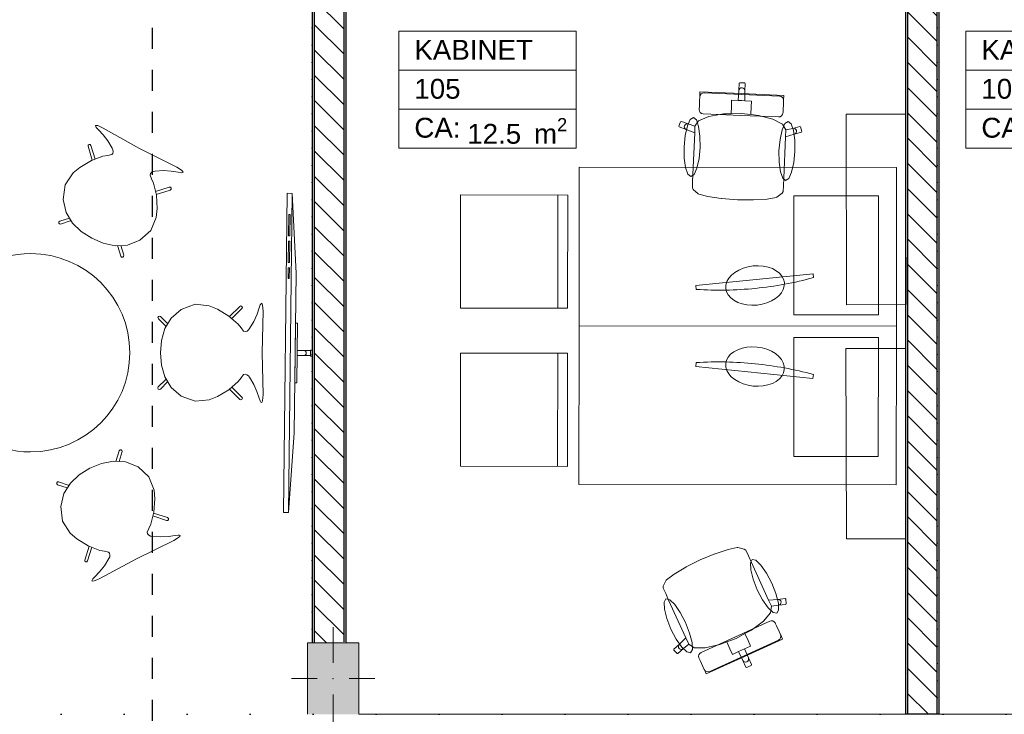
# Model space of a CAD drawing. Header units: millimetres. Extents: x -63554 to 200, y -19084 to 40052.
# Tile 49 of 120: x -37000 to -32037, y -12510 to -9008. Entities that reach past the tile are written whole.
import ezdxf
from ezdxf.enums import TextEntityAlignment as Align

# ---------------------------------------------------------------- set-up
doc = ezdxf.new("R2010")
doc.units = ezdxf.units.MM
doc.header["$MEASUREMENT"] = 0
doc.linetypes.add('Dashed', pattern=[211.666667, 105.833333, -105.833333])
doc.linetypes.add('Dotted', pattern=[317.499995, 0, -317.499995])
for name, color, linetype in [('1233_Postid', 7, 'Continuous'), ('New_014_Ruumi netopind', 7, 'Continuous'), ('New_1311_Vaheseinad', 7, 'Continuous'), ('New_SA-mööbel', 7, 'Continuous')]:
    doc.layers.add(name, color=color, linetype=linetype)
for name, color, linetype, lineweight in [('1233_Postid_Pen_No__1', 7, 'Continuous', 13), ('1233_Postid_Pen_No__101', 252, 'Continuous', 13), ('New_1311_Vaheseinad_Pen_No__101', 252, 'Continuous', 13), ('New_1311_Vaheseinad_Pen_No__41', 7, 'Continuous', 25), ('New_1321_Põranda kattetarindid_Pen_No__41', 7, 'Continuous', 25), ('New_Archicad Zone Stamps_Pen_No__1', 7, 'Continuous', 13), ('New_Archicad Zone Stamps_Pen_No__7', 7, 'Continuous', 35), ('New_SA-mööbel_Pen_No__101', 252, 'Continuous', 13)]:
    doc.layers.add(name, color=color, linetype=linetype, lineweight=lineweight)
doc.styles.add('GENERATED_STYLE_2', font='arial.ttf')
pattern_1 = [(0, (0, 0), (0, 86.60254), [0, -50]), (0, (25, 43.3), (0, 86.60254), [0, -50])]
pattern_2 = [(135, (0, 0), (63.6396, 63.6396), [])]

# ---------------------------------------------------------------- blocks, each defined once
blk = doc.blocks.new('KABINET_106_3_1', base_point=(-31784.2, -9360.8))
at = {"layer": 'New_Archicad Zone Stamps_Pen_No__1', "color": 7, "linetype": 'Continuous', "lineweight": 13}
for p, q in [((-31337.5, -9066.1), (-32230.9, -9066.1)), ((-32230.9, -9066.1), (-32230.9, -9655.4)), ((-32230.9, -9066.1), (-31337.5, -9066.1)), ((-32230.9, -9262.6), (-32230.9, -9066.1)), ((-31337.5, -9655.4), (-31337.5, -9066.1)), ((-31337.5, -9066.1), (-31337.5, -9262.6)), ((-31337.5, -9262.6), (-32230.9, -9262.6)), ((-32230.9, -9262.6), (-31337.5, -9262.6)), ((-32230.9, -9459), (-32230.9, -9262.6)), ((-31337.5, -9262.6), (-31337.5, -9459)), ((-31337.5, -9459), (-32230.9, -9459)), ((-32230.9, -9459), (-31337.5, -9459)), ((-32230.9, -9655.4), (-32230.9, -9459)), ((-31337.5, -9459), (-31337.5, -9655.4)), ((-32230.9, -9655.4), (-31337.5, -9655.4)), ((-31337.5, -9655.4), (-32230.9, -9655.4))]:
    blk.add_line(p, q, dxfattribs=at)
at = {"layer": 'New_Archicad Zone Stamps_Pen_No__7', "color": 7, "lineweight": 35, "insert": (-31885.6, -9504.2), "char_height": 100, "attachment_point": 1, "style": 'GENERATED_STYLE_2'}
blk.add_mtext('\\A1;{\\pql;\\pt0,350;\\fArial|b0|i0|c0|p0;\\W1.000000;12.5\\fArial|b0|i0|c0|p0;\\W1.000000;\\A1{\\H.66x;\\S^  ;}\\fArial|b0|i0|c0|p0;\\W1.000000; m\\fArial|b0|i0|c0|p0;\\W1.000000;\\A1{\\H.66x;\\S2^  ;}}', dxfattribs=at)
at = {"layer": 'New_Archicad Zone Stamps_Pen_No__7', "color": 7, "lineweight": 35, "style": 'GENERATED_STYLE_2'}
for tag, p in [('ROOM_NAME', (-32152.4, -9109.9)), ('DUMMY_861', (-31416, -9085.8)), ('DUMMY_862', (-31416, -9282.2)), ('ROOM_NUMBER', (-32152.4, -9306.4)), ('ceilingCode', (-32152.4, -9502.8))]:
    blk.add_attdef(tag, text='', height=100, dxfattribs=at).set_placement(p, align=Align.TOP_LEFT)
blk = doc.blocks.new('KABINET_105_4_1', base_point=(-34642.5, -9360.8))
at = {"layer": 'New_Archicad Zone Stamps_Pen_No__1', "color": 7, "linetype": 'Continuous', "lineweight": 13}
for p, q in [((-34195.7, -9066.1), (-35089.2, -9066.1)), ((-35089.2, -9066.1), (-35089.2, -9655.4)), ((-35089.2, -9066.1), (-34195.7, -9066.1)), ((-35089.2, -9262.6), (-35089.2, -9066.1)), ((-34195.7, -9655.4), (-34195.7, -9066.1)), ((-34195.7, -9066.1), (-34195.7, -9262.6)), ((-34195.7, -9262.6), (-35089.2, -9262.6)), ((-35089.2, -9262.6), (-34195.7, -9262.6)), ((-35089.2, -9459), (-35089.2, -9262.6)), ((-34195.7, -9262.6), (-34195.7, -9459)), ((-34195.7, -9459), (-35089.2, -9459)), ((-35089.2, -9459), (-34195.7, -9459)), ((-35089.2, -9655.4), (-35089.2, -9459)), ((-34195.7, -9459), (-34195.7, -9655.4)), ((-35089.2, -9655.4), (-34195.7, -9655.4)), ((-34195.7, -9655.4), (-35089.2, -9655.4))]:
    blk.add_line(p, q, dxfattribs=at)
at = {"layer": 'New_Archicad Zone Stamps_Pen_No__7', "color": 7, "lineweight": 35, "insert": (-34743.9, -9504.2), "char_height": 100, "attachment_point": 1, "style": 'GENERATED_STYLE_2'}
blk.add_mtext('\\A1;{\\pql;\\pt0,350;\\fArial|b0|i0|c0|p0;\\W1.000000;12.5\\fArial|b0|i0|c0|p0;\\W1.000000;\\A1{\\H.66x;\\S^  ;}\\fArial|b0|i0|c0|p0;\\W1.000000; m\\fArial|b0|i0|c0|p0;\\W1.000000;\\A1{\\H.66x;\\S2^  ;}}', dxfattribs=at)
at = {"layer": 'New_Archicad Zone Stamps_Pen_No__7', "color": 7, "lineweight": 35, "style": 'GENERATED_STYLE_2'}
for tag, p in [('ROOM_NAME', (-35010.6, -9109.9)), ('DUMMY_861', (-34274.3, -9085.8)), ('DUMMY_862', (-34274.3, -9282.2)), ('ROOM_NUMBER', (-35010.6, -9306.4)), ('ceilingCode', (-35010.6, -9502.8))]:
    blk.add_attdef(tag, text='', height=100, dxfattribs=at).set_placement(p, align=Align.TOP_LEFT)
blk = doc.blocks.new('Wall_48_1', base_point=(-35440, -12150.1))
at = {"layer": 'New_1311_Vaheseinad_Pen_No__101', "linetype": 'Continuous', "lineweight": 13}
h = blk.add_hatch(dxfattribs=at)
h.set_pattern_fill('PLASTER_0001', color=252, style=0, pattern_type=2)
h.set_pattern_definition(pattern_1)
h.paths.add_polyline_path([(-35525, -8085), (-35525, -12150.1), (-35515, -12149.8), (-35515, -8085)])
h = blk.add_hatch(dxfattribs=at)
h.set_pattern_fill('MASONRY_BLOCK_0001', color=252, style=0, pattern_type=2)
h.set_pattern_definition(pattern_2)
h.paths.add_polyline_path([(-35365, -12145.4), (-35365, -8085), (-35515, -8085), (-35515, -12149.8)])
h = blk.add_hatch(dxfattribs=at)
h.set_pattern_fill('PLASTER_0001', color=252, style=0, pattern_type=2)
h.set_pattern_definition(pattern_1)
h.paths.add_polyline_path([(-35355, -12145.1), (-35355, -8085), (-35365, -8085), (-35365, -12145.4)])
h = blk.add_hatch(dxfattribs=at)
h.set_pattern_fill('PLASTER_0001', color=252, style=0, pattern_type=2)
h.set_pattern_definition(pattern_1)
h.paths.add_polyline_path([(-35525, -12150.1), (-35515, -12150.1), (-35515, -12149.8)])
h = blk.add_hatch(dxfattribs=at)
h.set_pattern_fill('MASONRY_BLOCK_0001', color=252, style=0, pattern_type=2)
h.set_pattern_definition(pattern_2)
h.paths.add_polyline_path([(-35365, -12145.4), (-35515, -12149.8), (-35515, -12150.1), (-35365, -12150.1)])
h = blk.add_hatch(dxfattribs=at)
h.set_pattern_fill('PLASTER_0001', color=252, style=0, pattern_type=2)
h.set_pattern_definition(pattern_1)
h.paths.add_polyline_path([(-35355, -12145.1), (-35365, -12145.4), (-35365, -12150.1), (-35355, -12150.1)])
at = {"layer": 'New_1311_Vaheseinad_Pen_No__41', "color": 7, "linetype": 'Continuous', "lineweight": 25}
for p, q in [((-35515, -8085), (-35515, -12149.8)), ((-35365, -12145.4), (-35365, -8085))]:
    blk.add_line(p, q, dxfattribs=at)
at = {"layer": 'New_1311_Vaheseinad_Pen_No__41', "color": 7, "linetype": 'Continuous', "lineweight": 25, "flags": 128}
for points in [[(-35525, -8085), (-35525, -12150.1)], [(-35365, -8085), (-35515, -8085)], [(-35355, -12145.1), (-35355, -8085)]]:
    blk.add_lwpolyline(points, dxfattribs=at)
blk = doc.blocks.new('Wall_73_1', base_point=(-32450, -12510.1))
at = {"layer": 'New_1311_Vaheseinad_Pen_No__101', "linetype": 'Continuous', "lineweight": 13}
h = blk.add_hatch(dxfattribs=at)
h.set_pattern_fill('PLASTER_0001', color=252, style=0, pattern_type=2)
h.set_pattern_definition(pattern_1)
h.paths.add_polyline_path([(-32535, -8085), (-32535, -12510.1), (-32525, -12510.1), (-32525, -8085)])
h = blk.add_hatch(dxfattribs=at)
h.set_pattern_fill('MASONRY_BLOCK_0001', color=252, style=0, pattern_type=2)
h.set_pattern_definition(pattern_2)
h.paths.add_polyline_path([(-32375, -12510.1), (-32375, -8085), (-32525, -8085), (-32525, -12510.1)])
h = blk.add_hatch(dxfattribs=at)
h.set_pattern_fill('PLASTER_0001', color=252, style=0, pattern_type=2)
h.set_pattern_definition(pattern_1)
h.paths.add_polyline_path([(-32365, -12510.1), (-32365, -8085), (-32375, -8085), (-32375, -12510.1)])
at = {"layer": 'New_1311_Vaheseinad_Pen_No__41', "color": 7, "linetype": 'Continuous', "lineweight": 25}
for p, q in [((-32525, -8085), (-32525, -12510.1)), ((-32375, -12510.1), (-32375, -8085))]:
    blk.add_line(p, q, dxfattribs=at)
at = {"layer": 'New_1311_Vaheseinad_Pen_No__41', "color": 7, "linetype": 'Continuous', "lineweight": 25, "flags": 128}
for points in [[(-32535, -8085), (-32535, -12510.1)], [(-32375, -8085), (-32525, -8085)], [(-32365, -12510.1), (-32365, -8085)], [(-32525, -12510.1), (-32535, -12510.1)], [(-32375, -12510.1), (-32525, -12510.1)], [(-32365, -12510.1), (-32375, -12510.1)]]:
    blk.add_lwpolyline(points, dxfattribs=at)
blk = doc.blocks.new('Coffee Table 06 26[84]_1', base_point=(-36944.8, -10687.1))
at = {"layer": 'New_SA-mööbel_Pen_No__101', "color": 252, "linetype": 'Continuous', "lineweight": 13, "flags": 128}
blk.add_lwpolyline([(-36945.1, -11187.1, 1), (-36944.5, -10187.1, 1)], format="xyb", close=True, dxfattribs=at)
blk = doc.blocks.new('Flat Panel TV 26[86]_1', base_point=(-35670.5, -11492))
at = {"layer": 'New_SA-mööbel_Pen_No__101', "color": 252, "linetype": 'Continuous', "lineweight": 13}
for p, q in [((-35645.5, -11492.3), (-35627.1, -9883.6)), ((-35643.3, -9990.7), (-35644.6, -10097.9)), ((-35637.1, -9990.7), (-35643.3, -9990.7)), ((-35638.3, -10098), (-35637.1, -9990.7)), ((-35644.9, -10124.7), (-35646.1, -10232)), ((-35638.6, -10124.8), (-35644.9, -10124.7)), ((-35644.6, -10097.9), (-35638.3, -10098)), ((-35639.9, -10232), (-35638.6, -10124.8)), ((-35646.4, -10258.8), (-35647, -10312.4)), ((-35640.2, -10258.8), (-35646.4, -10258.8)), ((-35646.1, -10232), (-35639.9, -10232)), ((-35640.8, -10312.5), (-35640.2, -10258.8)), ((-35647, -10312.4), (-35640.8, -10312.5))]:
    blk.add_line(p, q, dxfattribs=at)
at = {"layer": 'New_SA-mööbel_Pen_No__101', "color": 252, "linetype": 'Continuous', "lineweight": 13, "flags": 128}
for points in [[(-35670.5, -11492), (-35652.1, -9883.3), (-35627.1, -9883.6), (-35606.7, -10286), (-35615.9, -11090.4), (-35645.5, -11492.3)], [(-35613, -10838.2), (-35609.6, -10538.2), (-35599.6, -10538.3), (-35603, -10838.3)], [(-35601.4, -10700.8), (-35601.2, -10675.8), (-35533.7, -10676.6), (-35533.9, -10701.6)], [(-35534, -10704.1), (-35533.6, -10674.1), (-35523.6, -10674.2), (-35524, -10704.2)]]:
    blk.add_lwpolyline(points, close=True, dxfattribs=at)
at = {"layer": 'New_SA-mööbel_Pen_No__101', "color": 252, "linetype": 'Continuous', "lineweight": 13}
blk.add_arc((-35567.6, -10688.7), 12.5, 269.3466, 89.3466, dxfattribs=at)
blk = doc.blocks.new('Office Desk Rect 26[219]_1', base_point=(-34180.5, -10552))
at = {"layer": 'New_SA-mööbel_Pen_No__101', "color": 252, "linetype": 'Continuous', "lineweight": 13, "flags": 128}
blk.add_lwpolyline([(-34180.5, -10552), (-32580.5, -10553.1), (-32580, -9753.1), (-34180, -9752)], close=True, dxfattribs=at)
blk = doc.blocks.new('Monitor (LCD) 26[221]_1', base_point=(-33598.1, -10279.4))
at = {"layer": 'New_SA-mööbel_Pen_No__101', "color": 252, "linetype": 'Continuous', "lineweight": 13, "flags": 128}
blk.add_lwpolyline([(-33145.4, -10333.4), (-33145.9, -10350.7), (-33150.9, -10367.9), (-33160.2, -10384.6), (-33173.5, -10400.1), (-33190.5, -10414.1), (-33210.6, -10426), (-33233.2, -10435.6), (-33257.6, -10442.5), (-33283.1, -10446.6), (-33308.9, -10447.7), (-33334.2, -10445.8), (-33358.2, -10440.8), (-33380.3, -10433.1), (-33399.7, -10422.8), (-33415.9, -10410.3), (-33428.3, -10395.8), (-33436.6, -10379.9), (-33440.6, -10363), (-33440.1, -10345.7), (-33435.1, -10328.5), (-33425.8, -10311.8), (-33412.4, -10296.3), (-33395.4, -10282.3), (-33375.4, -10270.4), (-33352.8, -10260.8), (-33328.3, -10253.9), (-33302.9, -10249.8), (-33277.1, -10248.7), (-33251.8, -10250.7), (-33227.7, -10255.6), (-33205.7, -10263.3), (-33186.3, -10273.6), (-33170.1, -10286.2), (-33157.6, -10300.6), (-33149.3, -10316.5)], close=True, dxfattribs=at)
blk.add_lwpolyline([(-33591.2, -10348), (-33000.7, -10288.7), (-32998.7, -10308.6, -0.041015), (-33291.5, -10362.5, -0.041015), (-33589.2, -10367.9)], format="xyb", close=True, dxfattribs=at)
blk = doc.blocks.new('Chair 10 26[223]_1', base_point=(-34238.5, -11260.1))
at = {"layer": 'New_SA-mööbel_Pen_No__101', "color": 252, "linetype": 'Continuous', "lineweight": 13}
blk.add_line((-34288.5, -11260.1), (-34288.1, -10690.1), dxfattribs=at)
at = {"layer": 'New_SA-mööbel_Pen_No__101', "color": 252, "linetype": 'Continuous', "lineweight": 13, "flags": 128}
blk.add_lwpolyline([(-34778.5, -11259.8), (-34778.1, -10689.8), (-34238.1, -10690.1), (-34238.5, -11260.1)], close=True, dxfattribs=at)
blk = doc.blocks.new('Book Shelf 01 17[225]_1', base_point=(-32834.7, -9485.2))
at = {"layer": 'New_SA-mööbel_Pen_No__101', "color": 252, "linetype": 'Continuous', "lineweight": 13, "flags": 128}
blk.add_lwpolyline([(-32834.7, -9485.2), (-32831.9, -10445.2), (-32531.9, -10444.3), (-32534.7, -9484.3)], close=True, dxfattribs=at)
blk = doc.blocks.new('Office Desk Rect 26[226]_1', base_point=(-34180.5, -10552))
at = {"layer": 'New_SA-mööbel_Pen_No__101', "color": 252, "linetype": 'Continuous', "lineweight": 13, "flags": 128}
blk.add_lwpolyline([(-34180.5, -10552), (-32580.5, -10553.1), (-32581.1, -11353.1), (-34181.1, -11352)], close=True, dxfattribs=at)
blk = doc.blocks.new('Monitor (LCD) 26[228]_1', base_point=(-33598.5, -10825.4))
at = {"layer": 'New_SA-mööbel_Pen_No__101', "color": 252, "linetype": 'Continuous', "lineweight": 13, "flags": 128}
blk.add_lwpolyline([(-33145.6, -10772), (-33146.2, -10754.7), (-33151.1, -10737.5), (-33160.4, -10720.8), (-33173.7, -10705.3), (-33190.7, -10691.3), (-33210.8, -10679.3), (-33233.4, -10669.7), (-33257.8, -10662.7), (-33283.2, -10658.6), (-33309, -10657.5), (-33334.3, -10659.4), (-33358.4, -10664.3), (-33380.5, -10672), (-33399.9, -10682.3), (-33416.1, -10694.8), (-33428.5, -10709.3), (-33436.9, -10725.1), (-33440.8, -10742), (-33440.3, -10759.3), (-33435.4, -10776.6), (-33426.1, -10793.2), (-33412.8, -10808.8), (-33395.8, -10822.7), (-33375.7, -10834.7), (-33353.1, -10844.4), (-33328.7, -10851.3), (-33303.3, -10855.4), (-33277.5, -10856.5), (-33252.2, -10854.6), (-33228.1, -10849.8), (-33206, -10842.1), (-33186.6, -10831.8), (-33170.4, -10819.2), (-33158, -10804.8), (-33149.6, -10788.9)], close=True, dxfattribs=at)
blk.add_lwpolyline([(-33591.5, -10756.8), (-33001.1, -10816.9), (-32999.1, -10797, 0.041015), (-33291.8, -10742.7, 0.041015), (-33589.5, -10736.9)], format="xyb", close=True, dxfattribs=at)
blk = doc.blocks.new('Chair 10 26[229]_1', base_point=(-34238, -10462))
at = {"layer": 'New_SA-mööbel_Pen_No__101', "color": 252, "linetype": 'Continuous', "lineweight": 13}
blk.add_line((-34288, -10462), (-34287.6, -9892), dxfattribs=at)
at = {"layer": 'New_SA-mööbel_Pen_No__101', "color": 252, "linetype": 'Continuous', "lineweight": 13, "flags": 128}
blk.add_lwpolyline([(-34778, -10461.7), (-34777.6, -9891.7), (-34237.6, -9892), (-34238, -10462)], close=True, dxfattribs=at)
blk = doc.blocks.new('Book Shelf 01 17[230]_1', base_point=(-32835.5, -10665.8))
at = {"layer": 'New_SA-mööbel_Pen_No__101', "color": 252, "linetype": 'Continuous', "lineweight": 13, "flags": 128}
blk.add_lwpolyline([(-32835.5, -10665.8), (-32832.7, -11625.8), (-32532.7, -11625), (-32535.5, -10665)], close=True, dxfattribs=at)
blk = doc.blocks.new('Designer Chair 01 26[245]_1', base_point=(-36429.6, -11143.8))
at = {"layer": 'New_SA-mööbel_Pen_No__101', "color": 252, "linetype": 'Continuous', "lineweight": 13}
for p, q in [((-36513.3, -11230.1), (-36497.9, -11181.2)), ((-36499.1, -11234.7), (-36483.8, -11185.9)), ((-36494.2, -11177), (-36497.9, -11181.2)), ((-36488.6, -11176.6), (-36494.2, -11177)), ((-36484.3, -11180.3), (-36488.6, -11176.6)), ((-36483.8, -11185.9), (-36484.3, -11180.3)), ((-36646.1, -11269.4), (-36588.4, -11244.8)), ((-36527.9, -11233), (-36588.4, -11244.8)), ((-36465.8, -11237.7), (-36527.9, -11233)), ((-36514.5, -11234), (-36513.3, -11230.1)), ((-36499.3, -11235.2), (-36499.1, -11234.7)), ((-36403.5, -11262.7), (-36465.8, -11237.7)), ((-36348.8, -11313.4), (-36403.5, -11262.7)), ((-36744.6, -11344.2), (-36699.7, -11301.9)), ((-36646.1, -11269.4), (-36699.7, -11301.9)), ((-36322.6, -11379.7), (-36348.8, -11313.4)), ((-36813.4, -11343.2), (-36809.8, -11338.8)), ((-36812.9, -11348.9), (-36813.4, -11343.2)), ((-36808.6, -11352.5), (-36812.9, -11348.9)), ((-36809.8, -11338.8), (-36804.2, -11338.3)), ((-36760, -11368.5), (-36808.6, -11352.5)), ((-36755.5, -11354.4), (-36804.2, -11338.3)), ((-36777, -11397.3), (-36744.6, -11344.2)), ((-36751.6, -11355.6), (-36755.5, -11354.4)), ((-36793.1, -11462.6), (-36777, -11397.3)), ((-36759.6, -11368.7), (-36760, -11368.5)), ((-36318.5, -11423.9), (-36322.6, -11379.7)), ((-36783.8, -11536.6), (-36793.1, -11462.6)), ((-36323.7, -11491.2), (-36318.5, -11423.9)), ((-36338.6, -11551.2), (-36323.7, -11491.2)), ((-36259.4, -11532.8), (-36328.4, -11510.1)), ((-36254.9, -11518.6), (-36324.8, -11495.7)), ((-36745.2, -11596.5), (-36783.8, -11536.6)), ((-36349, -11573.5), (-36338.6, -11551.2)), ((-36259.4, -11532.8), (-36253.8, -11532.3)), ((-36250.6, -11522.3), (-36254.9, -11518.6)), ((-36253.8, -11532.3), (-36250.1, -11528)), ((-36250.1, -11528), (-36250.6, -11522.3)), ((-36711.7, -11625.6), (-36745.2, -11596.5)), ((-36357.3, -11592.3), (-36349, -11573.5)), ((-36355.2, -11599.6), (-36357.3, -11592.3)), ((-36349.1, -11607.3), (-36355.2, -11599.6)), ((-36341, -11611.4), (-36349.1, -11607.3)), ((-36332.3, -11613), (-36341, -11611.4)), ((-36289.9, -11615.9), (-36332.3, -11613)), ((-36250.5, -11613.4), (-36289.9, -11615.9)), ((-36216.3, -11608.7), (-36250.5, -11613.4)), ((-36200.9, -11606.4), (-36216.3, -11608.7)), ((-36194.4, -11607.1), (-36200.9, -11606.4)), ((-36197.3, -11617.8), (-36192.3, -11613.1)), ((-36190.8, -11609.3), (-36194.4, -11607.1)), ((-36192.3, -11613.1), (-36190.8, -11609.3)), ((-36654.1, -11660.7), (-36711.7, -11625.6)), ((-36671.9, -11732.5), (-36649.8, -11662.4)), ((-36596.6, -11683.5), (-36654.1, -11660.7)), ((-36412, -11725.8), (-36223.3, -11633.7)), ((-36223.3, -11633.7), (-36209.2, -11625.7)), ((-36209.2, -11625.7), (-36197.3, -11617.8)), ((-36657.8, -11737.1), (-36635.9, -11667.9)), ((-36572.4, -11688.1), (-36596.6, -11683.5)), ((-36552.3, -11692.4), (-36572.4, -11688.1)), ((-36547.6, -11698.3), (-36552.3, -11692.4)), ((-36544.9, -11707.7), (-36547.6, -11698.3)), ((-36546.3, -11716.7), (-36544.9, -11707.7)), ((-36671.4, -11738.2), (-36671.9, -11732.5)), ((-36667.1, -11741.9), (-36671.4, -11738.2)), ((-36661.4, -11741.4), (-36667.1, -11741.9)), ((-36657.8, -11737.1), (-36661.4, -11741.4)), ((-36597.5, -11791.4), (-36572.5, -11760.8)), ((-36412, -11725.8), (-36596.8, -11825.3)), ((-36572.5, -11760.8), (-36550, -11724.7)), ((-36550, -11724.7), (-36546.3, -11716.7)), ((-36621.2, -11816.5), (-36597.5, -11791.4)), ((-36635.6, -11837.5), (-36635.4, -11833.3)), ((-36631.7, -11838.5), (-36635.6, -11837.5)), ((-36635.4, -11833.3), (-36632, -11827.6)), ((-36632, -11827.6), (-36621.2, -11816.5)), ((-36624.9, -11837.1), (-36631.7, -11838.5)), ((-36611.6, -11832.1), (-36624.9, -11837.1)), ((-36596.8, -11825.3), (-36611.6, -11832.1))]:
    blk.add_line(p, q, dxfattribs=at)
blk = doc.blocks.new('Designer Chair 01 26[246]_1', base_point=(-36303.1, -10437.5))
at = {"layer": 'New_SA-mööbel_Pen_No__101', "color": 252, "linetype": 'Continuous', "lineweight": 13}
for p, q in [((-36185.4, -10468.6), (-36236.2, -10512.7)), ((-36115.3, -10443.1), (-36185.4, -10468.6)), ((-36044.4, -10450.2), (-36115.3, -10443.1)), ((-36003.3, -10466.8), (-36044.4, -10450.2)), ((-35945.7, -10502), (-36003.3, -10466.8)), ((-35889.9, -10453.4), (-35942.2, -10505.1)), ((-35879.4, -10463.9), (-35931, -10514.9)), ((-35884.7, -10451.3), (-35889.9, -10453.4)), ((-35879.4, -10453.5), (-35884.7, -10451.3)), ((-35877.2, -10458.7), (-35879.4, -10453.5)), ((-35879.4, -10463.9), (-35877.2, -10458.7)), ((-35792.1, -10460.3), (-35803.6, -10492.9)), ((-35787.1, -10445.6), (-35792.1, -10460.3)), ((-35783.6, -10440), (-35787.1, -10445.6)), ((-35779.9, -10437.8), (-35783.6, -10440)), ((-35777.3, -10440.9), (-35779.9, -10437.8)), ((-35775.4, -10447.5), (-35777.3, -10440.9)), ((-35773.7, -10461.7), (-35775.4, -10447.5)), ((-35773.1, -10477.9), (-35773.7, -10461.7)), ((-36300.9, -10505), (-36303.1, -10510.2)), ((-36303.1, -10510.2), (-36301, -10515.4)), ((-36264.6, -10551.4), (-36301, -10515.4)), ((-36295.6, -10502.8), (-36300.9, -10505)), ((-36290.4, -10505), (-36295.6, -10502.8)), ((-36254, -10540.9), (-36290.4, -10505)), ((-36236.2, -10512.7), (-36268.7, -10565.7)), ((-35899.2, -10542.8), (-35945.7, -10502)), ((-35803.6, -10492.9), (-35819.4, -10529)), ((-35777.4, -10687.8), (-35773.1, -10477.9)), ((-36268.7, -10565.7), (-36285.8, -10625)), ((-36261.7, -10554.3), (-36264.6, -10551.4)), ((-36253.7, -10541.3), (-36254, -10540.9)), ((-35884.1, -10562.2), (-35899.2, -10542.8)), ((-35871.1, -10578.2), (-35884.1, -10562.2)), ((-35841.3, -10565.5), (-35846.8, -10572.4)), ((-35819.4, -10529), (-35841.3, -10565.5)), ((-35863.7, -10579.7), (-35871.1, -10578.2)), ((-35854.1, -10577.8), (-35863.7, -10579.7)), ((-35846.8, -10572.4), (-35854.1, -10577.8)), ((-36290.4, -10687.5), (-36285.8, -10625)), ((-36290.4, -10687.5), (-36285.9, -10750)), ((-35777.4, -10687.8), (-35773.4, -10897.8)), ((-36268.8, -10809.3), (-36285.9, -10750)), ((-36236.4, -10862.4), (-36268.8, -10809.3)), ((-35884.3, -10813.3), (-35899.4, -10832.7)), ((-35871.3, -10797.4), (-35884.3, -10813.3)), ((-35863.8, -10795.9), (-35871.3, -10797.4)), ((-35854.2, -10797.8), (-35863.8, -10795.9)), ((-35846.9, -10803.2), (-35854.2, -10797.8)), ((-35841.4, -10810.2), (-35846.9, -10803.2)), ((-35819.6, -10846.6), (-35841.4, -10810.2)), ((-36303.4, -10864.8), (-36301.3, -10859.6)), ((-36301.2, -10870), (-36303.4, -10864.8)), ((-36264.8, -10823.7), (-36301.3, -10859.6)), ((-36254.2, -10834.1), (-36290.7, -10870)), ((-36261.9, -10820.8), (-36264.8, -10823.6)), ((-36253.9, -10833.8), (-36254.2, -10834.1)), ((-36185.7, -10906.5), (-36236.4, -10862.4)), ((-35899.4, -10832.7), (-35946, -10873.4)), ((-35879.6, -10911.7), (-35931.3, -10860.6)), ((-35803.8, -10882.8), (-35819.6, -10846.6)), ((-36295.9, -10872.2), (-36301.2, -10870)), ((-36290.7, -10870), (-36295.9, -10872.2)), ((-36115.7, -10932.1), (-36185.7, -10906.5)), ((-36003.5, -10908.6), (-36044.7, -10925.1)), ((-35946, -10873.4), (-36003.5, -10908.6)), ((-35890.2, -10922.1), (-35942.5, -10870.4)), ((-35877.5, -10916.9), (-35879.7, -10922.1)), ((-35879.6, -10911.7), (-35877.5, -10916.9)), ((-35792.4, -10915.4), (-35803.8, -10882.8)), ((-35787.5, -10930.1), (-35792.4, -10915.4)), ((-35774, -10914), (-35775.7, -10928.2)), ((-35773.4, -10897.8), (-35774, -10914)), ((-36044.7, -10925.1), (-36115.7, -10932.1)), ((-35885, -10924.3), (-35890.2, -10922.1)), ((-35879.7, -10922.1), (-35885, -10924.3)), ((-35783.9, -10935.7), (-35787.5, -10930.1)), ((-35780.2, -10937.9), (-35783.9, -10935.7)), ((-35777.6, -10934.8), (-35780.2, -10937.9)), ((-35775.7, -10928.2), (-35777.6, -10934.8))]:
    blk.add_line(p, q, dxfattribs=at)
blk = doc.blocks.new('Designer Chair 01 26[247]_1', base_point=(-36863.4, -10003.4))
at = {"layer": 'New_SA-mööbel_Pen_No__101', "color": 252, "linetype": 'Continuous', "lineweight": 13}
for p, q in [((-36613.2, -9540.9), (-36617.2, -9541.8)), ((-36617.2, -9541.8), (-36617, -9546)), ((-36617, -9546), (-36613.7, -9551.8)), ((-36613.7, -9551.8), (-36603.1, -9563)), ((-36606.5, -9542.3), (-36613.2, -9540.9)), ((-36593.2, -9547.5), (-36606.5, -9542.3)), ((-36603.1, -9563), (-36579.7, -9588.5)), ((-36578.6, -9554.6), (-36593.2, -9547.5)), ((-36395.3, -9657.1), (-36578.6, -9554.6)), ((-36579.7, -9588.5), (-36555.3, -9619.5)), ((-36555.3, -9619.5), (-36533.4, -9655.9)), ((-36654.5, -9640.5), (-36655.1, -9646.1)), ((-36655.1, -9646.1), (-36634.1, -9716.7)), ((-36650.1, -9636.9), (-36654.5, -9640.5)), ((-36644.5, -9637.4), (-36650.1, -9636.9)), ((-36640.9, -9641.8), (-36644.5, -9637.4)), ((-36640.9, -9641.8), (-36620.2, -9711.4)), ((-36533.4, -9655.9), (-36529.8, -9664)), ((-36528.5, -9673), (-36531.3, -9682.4)), ((-36529.8, -9664), (-36528.5, -9673)), ((-36395.3, -9657.1), (-36208.2, -9752.2)), ((-36638.5, -9718.3), (-36696.6, -9752.5)), ((-36580.6, -9696.4), (-36638.5, -9718.3)), ((-36556.4, -9692.2), (-36580.6, -9696.4)), ((-36536.2, -9688.2), (-36556.4, -9692.2)), ((-36531.3, -9682.4), (-36536.2, -9688.2)), ((-36696.6, -9752.5), (-36730.6, -9781)), ((-36334.4, -9776.6), (-36340.6, -9784.1)), ((-36326.2, -9772.6), (-36334.4, -9776.6)), ((-36317.5, -9771.1), (-36326.2, -9772.6)), ((-36275, -9769), (-36317.5, -9771.1)), ((-36235.7, -9772), (-36275, -9769)), ((-36201.5, -9777.3), (-36235.7, -9772)), ((-36208.2, -9752.2), (-36194.2, -9760.4)), ((-36186.2, -9779.8), (-36201.5, -9777.3)), ((-36194.2, -9760.4), (-36182.4, -9768.5)), ((-36182.4, -9768.5), (-36177.5, -9773.3)), ((-36176, -9777.1), (-36179.7, -9779.3)), ((-36177.5, -9773.3), (-36176, -9777.1)), ((-36730.6, -9781), (-36770.2, -9840.3)), ((-36340.6, -9784.1), (-36342.8, -9791.4)), ((-36342.8, -9791.4), (-36334.8, -9810.4)), ((-36334.8, -9810.4), (-36324.8, -9832.9)), ((-36179.7, -9779.3), (-36186.2, -9779.8)), ((-36770.2, -9840.3), (-36780.6, -9914.1)), ((-36324.8, -9832.9), (-36310.8, -9893.1)), ((-36245.8, -9852.5), (-36315.2, -9874.1)), ((-36241.6, -9866.8), (-36311.8, -9888.6)), ((-36245.8, -9852.5), (-36240.2, -9853.1)), ((-36237.2, -9863.2), (-36241.6, -9866.8)), ((-36240.2, -9853.1), (-36236.7, -9857.5)), ((-36236.7, -9857.5), (-36237.2, -9863.2)), ((-36780.6, -9914.1), (-36765.6, -9979.6)), ((-36310.8, -9893.1), (-36306.8, -9960.5)), ((-36306.8, -9960.5), (-36311.5, -10004.6)), ((-36797.9, -10023.9), (-36802.2, -10027.5)), ((-36749.1, -10008.7), (-36797.9, -10023.9)), ((-36744.8, -10022.9), (-36793.7, -10038.2)), ((-36765.6, -9979.6), (-36734.1, -10033.3)), ((-36748.6, -10008.6), (-36749.1, -10008.7)), ((-36740.9, -10021.7), (-36744.8, -10022.9)), ((-36311.5, -10004.6), (-36338.8, -10070.5)), ((-36802.2, -10027.5), (-36802.8, -10033.2)), ((-36802.8, -10033.2), (-36799.3, -10037.6)), ((-36799.3, -10037.6), (-36793.7, -10038.2)), ((-36734.1, -10033.3), (-36689.8, -10076.3)), ((-36338.8, -10070.5), (-36394.3, -10120.2)), ((-36636.8, -10109.7), (-36689.8, -10076.3)), ((-36636.8, -10109.7), (-36579.5, -10135.1)), ((-36394.3, -10120.2), (-36457, -10144.3)), ((-36519.1, -10147.9), (-36579.5, -10135.1)), ((-36457, -10144.3), (-36519.1, -10147.9)), ((-36505.8, -10147.1), (-36504.6, -10151.1)), ((-36504.6, -10151.1), (-36490, -10200.2)), ((-36490.5, -10146.2), (-36490.4, -10146.7)), ((-36490.4, -10146.7), (-36475.8, -10195.7)), ((-36486.4, -10204.5), (-36490, -10200.2)), ((-36480.8, -10205), (-36486.4, -10204.5)), ((-36476.4, -10201.3), (-36480.8, -10205)), ((-36475.8, -10195.7), (-36476.4, -10201.3))]:
    blk.add_line(p, q, dxfattribs=at)
blk = doc.blocks.new('Office Chair 06 26[290]_1', base_point=(-33692.1, -9902.7))
at = {"layer": 'New_SA-mööbel_Pen_No__101', "color": 252, "linetype": 'Continuous', "lineweight": 13}
for p, q in [((-33374.1, -9365.6), (-33372.5, -9328.7)), ((-33372.5, -9328.7), (-33369.4, -9325.9)), ((-33369.4, -9325.9), (-33357.3, -9326.4)), ((-33345.2, -9326.9), (-33357.3, -9326.4)), ((-33342.3, -9330), (-33345.2, -9326.9)), ((-33343.9, -9366.9), (-33342.3, -9330)), ((-33571.2, -9381.5), (-33570.7, -9371.7)), ((-33570.7, -9371.7), (-33359.6, -9380.7)), ((-33558, -9378.3), (-33565, -9382.4)), ((-33549.8, -9377.2), (-33558, -9378.3)), ((-33359.8, -9385.3), (-33549.8, -9377.2)), ((-33378, -9415.3), (-33374.1, -9365.6)), ((-33374.1, -9365.6), (-33372.7, -9359.9)), ((-33372.7, -9359.9), (-33369.2, -9355.2)), ((-33369.2, -9355.2), (-33364.2, -9352.2)), ((-33364.2, -9352.2), (-33358.3, -9351.3)), ((-33352.6, -9352.7), (-33358.3, -9351.3)), ((-33347.9, -9356.1), (-33352.6, -9352.7)), ((-33344.8, -9361.1), (-33347.9, -9356.1)), ((-33343.9, -9366.9), (-33344.8, -9361.1)), ((-33344.2, -9416.8), (-33343.9, -9366.9)), ((-33573.9, -9446.2), (-33572.5, -9414)), ((-33572.5, -9414), (-33572, -9400.8)), ((-33572, -9400.8), (-33571.8, -9396.2)), ((-33571.8, -9396.2), (-33571.3, -9386)), ((-33569.8, -9388.6), (-33571.8, -9396.2)), ((-33571.3, -9386), (-33571.2, -9381.5)), ((-33565, -9382.4), (-33569.8, -9388.6)), ((-33412.6, -9443.8), (-33411.4, -9413.9)), ((-33411.4, -9413.9), (-33378, -9415.3)), ((-33378, -9415.3), (-33361.1, -9416.1)), ((-33344.2, -9416.8), (-33361.1, -9416.1)), ((-33359.8, -9385.3), (-33169.8, -9393.4)), ((-33148.5, -9389.7), (-33359.6, -9380.7)), ((-33310.8, -9418.2), (-33344.2, -9416.8)), ((-33312.1, -9448.1), (-33310.8, -9418.2)), ((-33169.8, -9393.4), (-33161.7, -9395.2)), ((-33161.7, -9395.2), (-33155.1, -9399.8)), ((-33155.1, -9399.8), (-33150.8, -9406.4)), ((-33150.8, -9406.4), (-33149.5, -9414.1)), ((-33150.3, -9431.9), (-33149.7, -9418.7)), ((-33149.7, -9418.7), (-33149.5, -9414.2)), ((-33149.5, -9414.2), (-33149.1, -9404)), ((-33149.1, -9404), (-33148.9, -9399.5)), ((-33148.9, -9399.5), (-33148.5, -9389.7)), ((-33574.6, -9461.4), (-33574.4, -9456.9)), ((-33573.3, -9469.1), (-33574.6, -9461.4)), ((-33574.4, -9456.9), (-33573.9, -9446.2)), ((-33569, -9475.8), (-33573.3, -9469.1)), ((-33562.3, -9480.4), (-33569, -9475.8)), ((-33414.3, -9482.5), (-33412.6, -9443.8)), ((-33313.7, -9486.8), (-33312.1, -9448.1)), ((-33154.2, -9486.9), (-33152.3, -9479.4)), ((-33152.3, -9479.4), (-33152.1, -9474.9)), ((-33152.1, -9474.9), (-33151.6, -9464.1)), ((-33151.6, -9464.1), (-33150.3, -9431.9)), ((-33676.9, -9544.9), (-33668.4, -9522.4)), ((-33668.4, -9522.4), (-33664.6, -9520.7)), ((-33664.6, -9520.7), (-33629.7, -9533.6)), ((-33595.9, -9544.7), (-33577.4, -9517.6)), ((-33577.4, -9517.6), (-33526.8, -9496)), ((-33554.3, -9482.2), (-33562.3, -9480.4)), ((-33364.3, -9490.3), (-33554.3, -9482.2)), ((-33526.8, -9496), (-33451.8, -9483.3)), ((-33451.8, -9483.3), (-33414.3, -9482.5)), ((-33414.3, -9482.5), (-33363.9, -9481.4)), ((-33364.3, -9490.3), (-33174.2, -9498.4)), ((-33313.7, -9486.8), (-33363.9, -9481.4)), ((-33276.5, -9490.7), (-33313.7, -9486.8)), ((-33202.8, -9509.8), (-33276.5, -9490.7)), ((-33154.2, -9535.6), (-33202.8, -9509.8)), ((-33174.2, -9498.4), (-33166.1, -9497.2)), ((-33166.1, -9497.2), (-33159.1, -9493.2)), ((-33159.1, -9493.2), (-33154.2, -9486.9)), ((-33675.1, -9548.7), (-33676.9, -9544.9)), ((-33640.2, -9561.6), (-33675.1, -9548.7)), ((-33650, -9548.1), (-33649.1, -9542.4)), ((-33648.7, -9553.8), (-33650, -9548.1)), ((-33649.1, -9542.4), (-33646, -9537.4)), ((-33645.2, -9558.5), (-33648.7, -9553.8)), ((-33646, -9537.4), (-33641.2, -9534)), ((-33640.2, -9561.6), (-33645.2, -9558.5)), ((-33641.2, -9534), (-33635.5, -9532.7)), ((-33597.5, -9579.1), (-33640.2, -9561.6)), ((-33635.5, -9532.7), (-33629.7, -9533.6)), ((-33629.7, -9533.6), (-33595.9, -9544.7)), ((-33606.4, -9788), (-33597.5, -9579.1)), ((-33596.1, -9544.9), (-33597.5, -9579.1)), ((-33596.1, -9544.9), (-33595.9, -9544.7)), ((-33138, -9564.2), (-33154.2, -9535.6)), ((-33137.9, -9564.4), (-33139.4, -9598.6)), ((-33103.5, -9556), (-33138, -9564.2)), ((-33137.9, -9564.4), (-33138, -9564.2)), ((-33067.6, -9546.1), (-33103.5, -9556)), ((-33097.6, -9555.5), (-33103.5, -9556)), ((-33092, -9557.4), (-33097.6, -9555.5)), ((-33095.4, -9584.8), (-33059.5, -9574.9)), ((-33087.6, -9561.2), (-33092, -9557.4)), ((-33090.1, -9582.2), (-33086.3, -9577.7)), ((-33084.9, -9566.4), (-33087.6, -9561.2)), ((-33086.3, -9577.7), (-33084.5, -9572.2)), ((-33084.5, -9572.2), (-33084.9, -9566.4)), ((-33063.9, -9548.2), (-33067.6, -9546.1)), ((-33057.4, -9571.2), (-33063.9, -9548.2)), ((-33059.5, -9574.9), (-33057.4, -9571.2)), ((-33148.3, -9807.5), (-33139.4, -9598.6)), ((-33139.4, -9598.6), (-33095.4, -9584.8)), ((-33095.4, -9584.8), (-33090.1, -9582.2)), ((-33609.3, -9855.1), (-33607.9, -9824.1)), ((-33607.9, -9824.1), (-33606.4, -9788)), ((-33149.8, -9843.6), (-33148.3, -9807.5)), ((-33605.1, -9863.9), (-33609.3, -9855.1)), ((-33579.2, -9886.2), (-33605.1, -9863.9)), ((-33156, -9883), (-33151.1, -9874.6)), ((-33151.1, -9874.6), (-33149.8, -9843.6)), ((-33577.1, -9887.1), (-33579.2, -9886.2)), ((-33531.7, -9899.8), (-33577.1, -9887.1)), ((-33463.3, -9909.8), (-33531.7, -9899.8)), ((-33462.2, -9910), (-33463.3, -9909.8)), ((-33382.4, -9915.9), (-33462.2, -9910)), ((-33382.4, -9915.9), (-33302.3, -9916.8)), ((-33302.3, -9916.8), (-33301.2, -9916.7)), ((-33301.2, -9916.7), (-33232.2, -9912.5)), ((-33232.2, -9912.5), (-33185.9, -9903.8)), ((-33185.9, -9903.8), (-33183.7, -9903)), ((-33183.7, -9903), (-33156, -9883))]:
    blk.add_line(p, q, dxfattribs=at)
at = {"layer": 'New_SA-mööbel_Pen_No__101', "color": 252, "linetype": 'Continuous', "lineweight": 13, "flags": 128}
for points in [[(-33650.5, -9648.3), (-33645, -9591.4), (-33634.2, -9543.5), (-33619.8, -9511.8), (-33603.9, -9501.1), (-33589, -9513.1), (-33577.4, -9545.9), (-33570.7, -9594.6), (-33570.1, -9651.7), (-33575.5, -9708.5), (-33586.3, -9756.5), (-33600.7, -9788.2), (-33616.6, -9798.9), (-33631.5, -9786.9), (-33643.2, -9754), (-33649.9, -9705.4)], [(-33092.5, -9672), (-33093.1, -9614.9), (-33099.8, -9566.2), (-33111.5, -9533.4), (-33126.4, -9521.4), (-33142.2, -9532.1), (-33156.7, -9563.8), (-33167.4, -9611.8), (-33172.9, -9668.6), (-33172.3, -9725.7), (-33165.6, -9774.4), (-33153.9, -9807.2), (-33139, -9819.2), (-33123.2, -9808.5), (-33108.7, -9776.8), (-33098, -9728.9)]]:
    blk.add_lwpolyline(points, close=True, dxfattribs=at)
blk = doc.blocks.new('Office Chair 06 26[291]_1', base_point=(-33287.3, -11603))
at = {"layer": 'New_SA-mööbel_Pen_No__101', "color": 252, "linetype": 'Continuous', "lineweight": 13}
for p, q in [((-33569.2, -11731.8), (-33495.4, -11700.8)), ((-33495.4, -11700.8), (-33494.4, -11700.5)), ((-33494.4, -11700.5), (-33428.9, -11678.4)), ((-33428.9, -11678.4), (-33382.7, -11669)), ((-33382.7, -11669), (-33380.4, -11669)), ((-33380.4, -11669), (-33347.2, -11677.1)), ((-33347.2, -11677.1), (-33339.5, -11683)), ((-33339.5, -11683), (-33326.6, -11711.2)), ((-33326.6, -11711.2), (-33311.6, -11744.1)), ((-33569.2, -11731.8), (-33641, -11767.3)), ((-33311.6, -11744.1), (-33224.7, -11934.3)), ((-33701.5, -11802.9), (-33738.9, -11831.7)), ((-33641.9, -11767.9), (-33701.5, -11802.9)), ((-33641, -11767.3), (-33641.9, -11767.9)), ((-33740.4, -11833.4), (-33756, -11863.8)), ((-33738.9, -11831.7), (-33740.4, -11833.4)), ((-33756, -11863.8), (-33756.6, -11873.5)), ((-33756.6, -11873.5), (-33743.7, -11901.8)), ((-33743.7, -11901.8), (-33728.7, -11934.6)), ((-33728.7, -11934.6), (-33641.8, -12124.8)), ((-33224.7, -11934.3), (-33178.8, -11930.5)), ((-33210.5, -11965.4), (-33224.7, -11934.3)), ((-33175.4, -11960.3), (-33210.5, -11965.6)), ((-33178.8, -11930.5), (-33141.8, -11926.2)), ((-33178.8, -11930.5), (-33172.9, -11931)), ((-33138.5, -11955.9), (-33175.4, -11960.3)), ((-33169.8, -11958.4), (-33175.4, -11960.3)), ((-33172.9, -11931), (-33167.7, -11933.6)), ((-33165.3, -11954.7), (-33169.8, -11958.4)), ((-33167.7, -11933.6), (-33163.9, -11938.1)), ((-33162.6, -11949.4), (-33165.3, -11954.7)), ((-33163.9, -11938.1), (-33162.1, -11943.6)), ((-33162.1, -11943.6), (-33162.6, -11949.4)), ((-33141.8, -11926.2), (-33138.5, -11928.8)), ((-33138.5, -11928.8), (-33135.8, -11952.6)), ((-33135.8, -11952.6), (-33138.5, -11955.9)), ((-33214.7, -11998.2), (-33250, -12040.5)), ((-33210.5, -11965.6), (-33214.7, -11998.2)), ((-33210.5, -11965.4), (-33210.5, -11965.6)), ((-33392.3, -12119.2), (-33219.3, -12040.2)), ((-33250, -12040.5), (-33311.1, -12085.8)), ((-33219.3, -12040.2), (-33211.3, -12038.2)), ((-33211.3, -12038.2), (-33203.3, -12039.3)), ((-33203.3, -12039.3), (-33196.4, -12043.3)), ((-33196.4, -12043.3), (-33191.8, -12049.6)), ((-33191.8, -12049.6), (-33189.9, -12053.7)), ((-33189.9, -12053.7), (-33185.4, -12063.5)), ((-33344.1, -12103.5), (-33388.6, -12127.3)), ((-33311.1, -12085.8), (-33344.1, -12103.5)), ((-33344.1, -12103.5), (-33328.1, -12138.7)), ((-33185.4, -12063.5), (-33172, -12092.8)), ((-33172, -12092.8), (-33166.6, -12104.8)), ((-33166.6, -12104.8), (-33164.6, -12109)), ((-33162.9, -12116.6), (-33164.6, -12109)), ((-33164.6, -12109), (-33160.4, -12118.2)), ((-33674.8, -12157.1), (-33702.2, -12182.1)), ((-33674.8, -12157.1), (-33678.2, -12161.8)), ((-33641.8, -12124.8), (-33674.8, -12157.1)), ((-33654.4, -12179.1), (-33627.4, -12156.1)), ((-33627.6, -12155.9), (-33641.8, -12124.8)), ((-33627.6, -12155.9), (-33627.4, -12156.1)), ((-33627.4, -12156.1), (-33600.1, -12174.2)), ((-33392.3, -12119.2), (-33565.3, -12198.3)), ((-33545, -12175.2), (-33470.7, -12158.7)), ((-33470.7, -12158.7), (-33435.7, -12145.3)), ((-33435.7, -12145.3), (-33388.6, -12127.3)), ((-33435.7, -12145.3), (-33419.6, -12180.6)), ((-33348.6, -12214.9), (-33175.6, -12135.9)), ((-33154.5, -12131.2), (-33346.7, -12219)), ((-33328.1, -12138.7), (-33315.6, -12166)), ((-33175.6, -12135.9), (-33168.9, -12131.1)), ((-33168.9, -12131.1), (-33164.4, -12124.4)), ((-33164.4, -12124.4), (-33162.9, -12116.6)), ((-33160.4, -12118.2), (-33158.5, -12122.3)), ((-33158.5, -12122.3), (-33154.5, -12131.2)), ((-33702.2, -12182.1), (-33702.4, -12186.4)), ((-33702.4, -12186.4), (-33686.2, -12204)), ((-33686.2, -12204), (-33681.9, -12204.1)), ((-33681.9, -12204.1), (-33654.4, -12179.1)), ((-33678.2, -12161.8), (-33679.7, -12167.5)), ((-33679.7, -12167.5), (-33678.8, -12173.2)), ((-33678.8, -12173.2), (-33675.7, -12178.2)), ((-33675.7, -12178.2), (-33671, -12181.7)), ((-33671, -12181.7), (-33665.3, -12183)), ((-33665.3, -12183), (-33659.5, -12182.1)), ((-33659.5, -12182.1), (-33654.4, -12179.1)), ((-33600.1, -12174.2), (-33545, -12175.2)), ((-33572, -12203), (-33576.5, -12209.8)), ((-33565.3, -12198.3), (-33572, -12203)), ((-33419.6, -12180.6), (-33407.2, -12207.8)), ((-33407.2, -12207.8), (-33376.8, -12193.9)), ((-33376.8, -12193.9), (-33361.4, -12186.9)), ((-33376.8, -12193.9), (-33354.4, -12238.5)), ((-33346, -12179.8), (-33361.4, -12186.9)), ((-33315.6, -12166), (-33346, -12179.8)), ((-33346, -12179.8), (-33327, -12225.9)), ((-33576.5, -12209.8), (-33577.9, -12217.6)), ((-33577.9, -12217.6), (-33576.2, -12225.2)), ((-33576.2, -12225.2), (-33574.3, -12229.3)), ((-33574.3, -12229.3), (-33569.9, -12239.1)), ((-33569.9, -12239.1), (-33556.5, -12268.4)), ((-33538.9, -12306.8), (-33346.7, -12219)), ((-33348.6, -12214.9), (-33521.6, -12293.9)), ((-33354.4, -12238.5), (-33351, -12243.2)), ((-33354.4, -12238.5), (-33339.1, -12272)), ((-33351, -12243.2), (-33346, -12246.3)), ((-33346, -12246.3), (-33340.2, -12247.2)), ((-33340.2, -12247.2), (-33334.5, -12245.8)), ((-33329.7, -12242.4), (-33334.5, -12245.8)), ((-33326.6, -12237.4), (-33329.7, -12242.4)), ((-33327, -12225.9), (-33325.6, -12231.6)), ((-33327, -12225.9), (-33311.6, -12259.5)), ((-33325.6, -12231.6), (-33326.6, -12237.4)), ((-33556.5, -12268.4), (-33551, -12280.4)), ((-33551, -12280.4), (-33549.1, -12284.6)), ((-33544.5, -12290.9), (-33549.1, -12284.6)), ((-33549.1, -12284.6), (-33544.9, -12293.9)), ((-33544.9, -12293.9), (-33543, -12297.9)), ((-33537.6, -12294.8), (-33544.5, -12290.9)), ((-33543, -12297.9), (-33538.9, -12306.8)), ((-33529.6, -12295.9), (-33537.6, -12294.8)), ((-33521.6, -12293.9), (-33529.6, -12295.9)), ((-33339.1, -12272), (-33335.1, -12273.5)), ((-33335.1, -12273.5), (-33324.1, -12268.5)), ((-33313.1, -12263.5), (-33324.1, -12268.5)), ((-33311.6, -12259.5), (-33313.1, -12263.5))]:
    blk.add_line(p, q, dxfattribs=at)
at = {"layer": 'New_SA-mööbel_Pen_No__101', "color": 252, "linetype": 'Continuous', "lineweight": 13, "flags": 128}
for points in [[(-33208.9, -11848.6), (-33188, -11901.7), (-33175.8, -11949.3), (-33174.3, -11984.2), (-33183.6, -12000.9), (-33202.3, -11997), (-33227.6, -11973), (-33255.6, -11932.6), (-33282.1, -11882.1), (-33303, -11828.9), (-33315.2, -11781.3), (-33316.7, -11746.5), (-33307.4, -11729.8), (-33288.7, -11733.7), (-33263.4, -11757.7), (-33235.4, -11798)], [(-33716.9, -12080.7), (-33690.4, -12131.3), (-33662.4, -12171.6), (-33637.1, -12195.6), (-33618.4, -12199.5), (-33609.1, -12182.8), (-33610.6, -12147.9), (-33622.8, -12100.4), (-33643.7, -12047.2), (-33670.2, -11996.6), (-33698.2, -11956.3), (-33723.5, -11932.3), (-33742.2, -11928.4), (-33751.5, -11945.1), (-33750, -11979.9), (-33737.8, -12027.5)]]:
    blk.add_lwpolyline(points, close=True, dxfattribs=at)
blk = doc.blocks.new('Column_187_1', base_point=(-35420, -12330.1))
at = {"layer": '1233_Postid_Pen_No__101', "linetype": 'Continuous', "lineweight": 0, "true_color": 0x4c4c4c}
blk.add_hatch(color=251, dxfattribs=at).paths.add_polyline_path([(-35550, -12150.1), (-35550, -12510.1), (-35290, -12510.1), (-35290, -12150.1)])
at = {"layer": '1233_Postid_Pen_No__1', "color": 7, "linetype": 'Continuous', "lineweight": 13}
for p, q in [((-35420, -12250.1), (-35420, -12070.1)), ((-35500, -12330.1), (-35630, -12330.1)), ((-35340, -12330.1), (-35210, -12330.1)), ((-35420, -12410.1), (-35420, -12590.1))]:
    blk.add_line(p, q, dxfattribs=at)
at = {"layer": '1233_Postid_Pen_No__1', "color": 7, "linetype": 'Continuous', "lineweight": 13, "flags": 128}
blk.add_lwpolyline([(-35290, -12510.1), (-35290, -12150.1), (-35550, -12150.1), (-35550, -12510.1)], dxfattribs=at)
at = {"layer": '1233_Postid_Pen_No__1', "color": 7, "linetype": 'Continuous', "lineweight": 13}
blk.add_point((-35420, -12330.1), dxfattribs=at)
blk = doc.blocks.new('Underdesk Drawer 26[316]_1', base_point=(-32670.9, -9895.5))
at = {"layer": 'New_SA-mööbel_Pen_No__101', "color": 252, "linetype": 'Continuous', "lineweight": 13, "flags": 128}
blk.add_lwpolyline([(-32670.9, -9895.5), (-33096.9, -9895.3), (-33097.3, -10495.3), (-32671.3, -10495.5)], close=True, dxfattribs=at)
blk = doc.blocks.new('Underdesk Drawer 26[317]_1', base_point=(-32671.8, -11210.5))
at = {"layer": 'New_SA-mööbel_Pen_No__101', "color": 252, "linetype": 'Continuous', "lineweight": 13, "flags": 128}
blk.add_lwpolyline([(-32671.8, -11210.5), (-33097.8, -11210.2), (-33097.4, -10610.2), (-32671.4, -10610.5)], close=True, dxfattribs=at)

msp = doc.modelspace()

# ---------------------------------------------------------------- linework, layer by layer
at = {"color": 240, "linetype": 'Dashed', "true_color": 0xed1f24}
msp.add_lwpolyline([(-49680.2, -5239.9), (-36331.5, -5239.9), (-36331.5, -17040.3), (-49680.2, -17040.3)], close=True, dxfattribs=at)
at = {"layer": 'New_014_Ruumi netopind', "color": 254, "linetype": 'Continuous', "lineweight": 0, "true_color": 0xfdf2d0, "flags": 128}
for points in [[(-35290, -12510.1), (-32535, -12510.1), (-32535, -8085), (-35355, -8085), (-35355, -12150.1), (-35290, -12150.1)], [(-32365, -12510.1), (-29610, -12510.1), (-29610, -12150.1), (-29545, -12150.1), (-29545, -8085), (-32365, -8085)]]:
    msp.add_lwpolyline(points, close=True, dxfattribs=at)
at = {"layer": 'New_1321_Põranda kattetarindid_Pen_No__41', "color": 7, "linetype": 'Dotted', "lineweight": 25, "flags": 128}
msp.add_lwpolyline([(-47590, -12510.1), (-29375, -12510.1), (-29375, -6380), (-35355, -6380), (-35355, -110), (-47650, -110), (-47650, -6130.1), (-44440, -6130.1), (-44439.7, -6467.6), (-47589.7, -6470.1)], close=True, dxfattribs=at)

# ---------------------------------------------------------------- block references
at = {"layer": '1233_Postid', "color": 7, "lineweight": 13}
msp.add_blockref('Column_187_1', (-35420, -12330.1), dxfattribs=at)
at = {"layer": 'New_014_Ruumi netopind', "color": 252, "linetype": 'Continuous', "lineweight": 13}
for name, p, values in [('KABINET_105_4_1', (-34642.5, -9360.8), {'ROOM_NAME': 'KABINET', 'ROOM_NUMBER': '105', 'ceilingCode': 'CA: '}), ('KABINET_106_3_1', (-31784.2, -9360.8), {'ROOM_NAME': 'KABINET', 'ROOM_NUMBER': '106', 'ceilingCode': 'CA: '})]:
    msp.add_blockref(name, p, dxfattribs=at).add_auto_attribs(values)
at = {"layer": 'New_1311_Vaheseinad', "color": 7, "lineweight": 25}
for name, p in [('Wall_48_1', (-35440, -12150.1)), ('Wall_73_1', (-32450, -12510.1))]:
    msp.add_blockref(name, p, dxfattribs=at)
at = {"layer": 'New_SA-mööbel', "color": 252, "linetype": 'Continuous', "lineweight": 13}
for name, p in [('Office Chair 06 26[290]_1', (-33692.1, -9902.7)), ('Book Shelf 01 17[225]_1', (-32834.7, -9485.2)), ('Designer Chair 01 26[247]_1', (-36863.4, -10003.4)), ('Office Desk Rect 26[219]_1', (-34180.5, -10552)), ('Flat Panel TV 26[86]_1', (-35670.5, -11492)), ('Chair 10 26[229]_1', (-34238, -10462)), ('Underdesk Drawer 26[316]_1', (-32670.9, -9895.5)), ('Coffee Table 06 26[84]_1', (-36944.8, -10687.1)), ('Monitor (LCD) 26[221]_1', (-33598.1, -10279.4)), ('Designer Chair 01 26[246]_1', (-36303.1, -10437.5)), ('Office Desk Rect 26[226]_1', (-34180.5, -10552)), ('Underdesk Drawer 26[317]_1', (-32671.8, -11210.5)), ('Monitor (LCD) 26[228]_1', (-33598.5, -10825.4)), ('Book Shelf 01 17[230]_1', (-32835.5, -10665.8)), ('Chair 10 26[223]_1', (-34238.5, -11260.1)), ('Designer Chair 01 26[245]_1', (-36429.6, -11143.8)), ('Office Chair 06 26[291]_1', (-33287.3, -11603))]:
    msp.add_blockref(name, p, dxfattribs=at)

doc.saveas('drawing.dxf')
